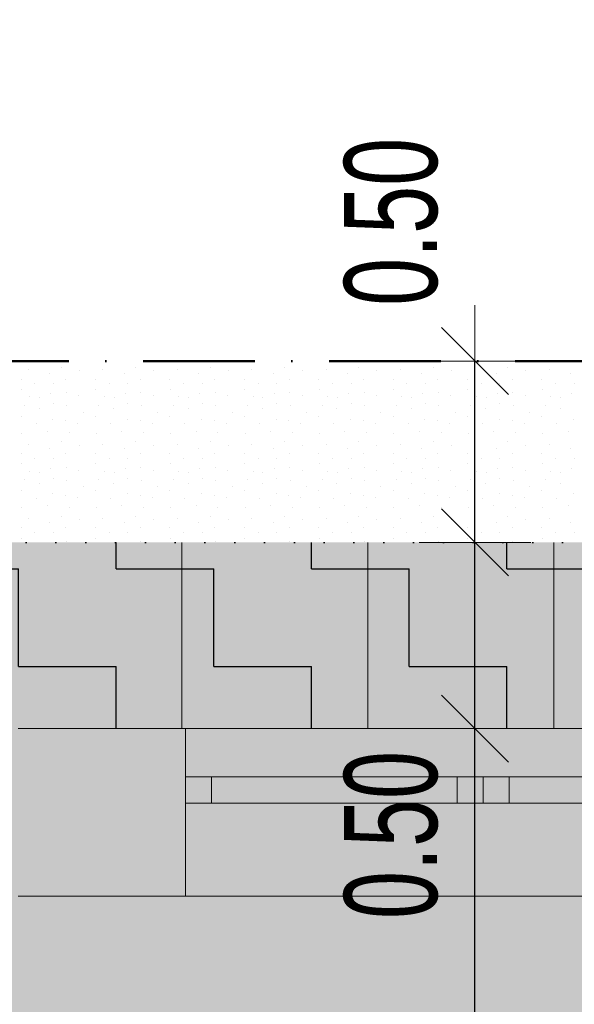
# Model space of a CAD drawing. Header units: millimetres. Extents: x -211955 to 157391, y -241491 to 94238.
# Tile 127 of 138: x 20216 to 21707, y -46320 to -43675. Entities that reach past the tile are written whole.
import ezdxf

# ---------------------------------------------------------------- set-up
doc = ezdxf.new("R2010")
doc.units = ezdxf.units.MM
doc.header["$PDMODE"] = 65
doc.linetypes.add('Cerchovana_1', pattern=[500, 300, -100, 0, -100])
doc.linetypes.add('Teckovana 0.5x_2', pattern=[80, 0, -80])
for name, color, linetype, lineweight in [('XR$2$PŮDORYS 1.NP - STÁVAJÍCÍ_1', 7, 'Continuous', 25), ('XR$3$SITUACE - BOURÁNÍ_1', 7, 'Continuous', 25), ('XR$4$SITUACE - BOURÁNÍ - KOTY_1', 7, 'Continuous', 25)]:
    doc.layers.add(name, color=color, linetype=linetype, lineweight=lineweight)
doc.styles.add('ARIALNARROW', font='ARIALN.TTF')
doc.dimstyles.new('DIMSTYLE_4', dxfattribs={"dimtxt": 250, "dimasz": 300, "dimexe": 0, "dimexo": 0, "dimgap": 125, "dimtad": 2, "dimlfac": 0.001, "dimrnd": 0.05, "dimzin": 4, "dimdsep": 46, "dimtxsty": 'ARIALNARROW', "dimblk1": 'ALL_ML_STRICH', "dimblk2": 'ALL_ML_STRICH', "dimsah": 1, "dimcen": 0, "dimclrd": 6, "dimclre": 6, "dimclrt": 6, "dimadec": 0, "dimazin": 0, "dimtfac": 1, "dimtdec": 0, "dimtix": 1, "dimtmove": 2, "dimatfit": 3, "dimfxl": 0, "dimtzin": 0, "dimlwd": 0, "dimlwe": 18, "dimarcsym": 0})
doc.dimstyles.new('DIMSTYLE_5', dxfattribs={"dimtxt": 250, "dimasz": 300, "dimexe": 0, "dimexo": 0, "dimgap": 125, "dimtad": 2, "dimlfac": 0.001, "dimrnd": 0.05, "dimzin": 4, "dimdsep": 46, "dimtxsty": 'ARIALNARROW', "dimblk1": 'ALL_ML_STRICH', "dimblk2": 'ALL_ML_STRICH', "dimsah": 1, "dimcen": 0, "dimclrd": 6, "dimclre": 6, "dimclrt": 6, "dimadec": 0, "dimazin": 0, "dimtfac": 1, "dimtdec": 0, "dimtix": 1, "dimtmove": 2, "dimatfit": 3, "dimfxl": 0, "dimtvp": 1.2, "dimtzin": 0, "dimlwd": 0, "dimlwe": 18, "dimarcsym": 0})

# ---------------------------------------------------------------- blocks, each defined once
blk = doc.blocks.new('VZOR_0')
at = {"layer": 'XR$3$SITUACE - BOURÁNÍ_1', "color": 204, "linetype": 'Continuous', "lineweight": 13}
for p, q in [((20239.6, -44615.6), (20239.6, -44615.6)), ((20328, -44608.4), (20328, -44608.4)), ((20376.2, -44617.2), (20376.2, -44617.2)), ((20439.6, -44615.6), (20439.6, -44615.6)), ((20528, -44608.4), (20528, -44608.4)), ((20576.2, -44617.2), (20576.2, -44617.2)), ((20639.6, -44615.6), (20639.6, -44615.6)), ((20728, -44608.4), (20728, -44608.4)), ((20776.2, -44617.2), (20776.2, -44617.2)), ((20839.6, -44615.6), (20839.6, -44615.6)), ((20928, -44608.4), (20928, -44608.4)), ((20976.2, -44617.2), (20976.2, -44617.2)), ((21039.6, -44615.6), (21039.6, -44615.6)), ((21128, -44608.4), (21128, -44608.4)), ((21176.2, -44617.2), (21176.2, -44617.2)), ((21239.6, -44615.6), (21239.6, -44615.6)), ((21328, -44608.4), (21328, -44608.4)), ((21376.2, -44617.2), (21376.2, -44617.2)), ((21439.6, -44615.6), (21439.6, -44615.6)), ((21528, -44608.4), (21528, -44608.4)), ((21576.2, -44617.2), (21576.2, -44617.2)), ((21639.6, -44615.6), (21639.6, -44615.6)), ((20220, -44640), (20220, -44640)), ((20297.4, -44625.8), (20297.4, -44625.8)), ((20340, -44640), (20340, -44640)), ((20420, -44640), (20420, -44640)), ((20497.4, -44625.8), (20497.4, -44625.8)), ((20540, -44640), (20540, -44640)), ((20620, -44640), (20620, -44640)), ((20697.4, -44625.8), (20697.4, -44625.8)), ((20740, -44640), (20740, -44640)), ((20820, -44640), (20820, -44640)), ((20897.4, -44625.8), (20897.4, -44625.8)), ((20940, -44640), (20940, -44640)), ((21020, -44640), (21020, -44640)), ((21097.4, -44625.8), (21097.4, -44625.8)), ((21140, -44640), (21140, -44640)), ((21220, -44640), (21220, -44640)), ((21297.4, -44625.8), (21297.4, -44625.8)), ((21340, -44640), (21340, -44640)), ((21420, -44640), (21420, -44640)), ((21497.4, -44625.8), (21497.4, -44625.8)), ((21540, -44640), (21540, -44640)), ((21620, -44640), (21620, -44640)), ((21697.4, -44625.8), (21697.4, -44625.8)), ((20220.6, -44668), (20220.6, -44668)), ((20256.8, -44652.4), (20256.8, -44652.4)), ((20306.8, -44653), (20306.8, -44653)), ((20420.6, -44668), (20420.6, -44668)), ((20456.8, -44652.4), (20456.8, -44652.4)), ((20506.8, -44653), (20506.8, -44653)), ((20620.6, -44668), (20620.6, -44668)), ((20656.8, -44652.4), (20656.8, -44652.4)), ((20706.8, -44653), (20706.8, -44653)), ((20820.6, -44668), (20820.6, -44668)), ((20856.8, -44652.4), (20856.8, -44652.4)), ((20906.8, -44653), (20906.8, -44653)), ((21020.6, -44668), (21020.6, -44668)), ((21056.8, -44652.4), (21056.8, -44652.4)), ((21106.8, -44653), (21106.8, -44653)), ((21220.6, -44668), (21220.6, -44668)), ((21256.8, -44652.4), (21256.8, -44652.4)), ((21306.8, -44653), (21306.8, -44653)), ((21420.6, -44668), (21420.6, -44668)), ((21456.8, -44652.4), (21456.8, -44652.4)), ((21506.8, -44653), (21506.8, -44653)), ((21620.6, -44668), (21620.6, -44668)), ((21656.8, -44652.4), (21656.8, -44652.4)), ((21706.8, -44653), (21706.8, -44653)), ((20243.4, -44687.8), (20243.4, -44687.8)), ((20269.8, -44690), (20269.8, -44690)), ((20300, -44680), (20300, -44680)), ((20341.8, -44676.4), (20341.8, -44676.4)), ((20375.4, -44684.6), (20375.4, -44684.6)), ((20443.4, -44687.8), (20443.4, -44687.8)), ((20469.8, -44690), (20469.8, -44690)), ((20500, -44680), (20500, -44680)), ((20541.8, -44676.4), (20541.8, -44676.4)), ((20575.4, -44684.6), (20575.4, -44684.6)), ((20643.4, -44687.8), (20643.4, -44687.8)), ((20669.8, -44690), (20669.8, -44690)), ((20700, -44680), (20700, -44680)), ((20741.8, -44676.4), (20741.8, -44676.4)), ((20775.4, -44684.6), (20775.4, -44684.6)), ((20843.4, -44687.8), (20843.4, -44687.8)), ((20869.8, -44690), (20869.8, -44690)), ((20900, -44680), (20900, -44680)), ((20941.8, -44676.4), (20941.8, -44676.4)), ((20975.4, -44684.6), (20975.4, -44684.6)), ((21043.4, -44687.8), (21043.4, -44687.8)), ((21069.8, -44690), (21069.8, -44690)), ((21100, -44680), (21100, -44680)), ((21141.8, -44676.4), (21141.8, -44676.4)), ((21175.4, -44684.6), (21175.4, -44684.6)), ((21243.4, -44687.8), (21243.4, -44687.8)), ((21269.8, -44690), (21269.8, -44690)), ((21300, -44680), (21300, -44680)), ((21341.8, -44676.4), (21341.8, -44676.4)), ((21375.4, -44684.6), (21375.4, -44684.6)), ((21443.4, -44687.8), (21443.4, -44687.8)), ((21469.8, -44690), (21469.8, -44690)), ((21500, -44680), (21500, -44680)), ((21541.8, -44676.4), (21541.8, -44676.4)), ((21575.4, -44684.6), (21575.4, -44684.6)), ((21643.4, -44687.8), (21643.4, -44687.8)), ((21669.8, -44690), (21669.8, -44690)), ((21700, -44680), (21700, -44680)), ((20228.8, -44710.4), (20228.8, -44710.4)), ((20268.8, -44719.8), (20268.8, -44719.8)), ((20307, -44707), (20307, -44707)), ((20342.8, -44711.8), (20342.8, -44711.8)), ((20428.8, -44710.4), (20428.8, -44710.4)), ((20468.8, -44719.8), (20468.8, -44719.8)), ((20507, -44707), (20507, -44707)), ((20542.8, -44711.8), (20542.8, -44711.8)), ((20628.8, -44710.4), (20628.8, -44710.4)), ((20668.8, -44719.8), (20668.8, -44719.8)), ((20707, -44707), (20707, -44707)), ((20742.8, -44711.8), (20742.8, -44711.8)), ((20828.8, -44710.4), (20828.8, -44710.4)), ((20868.8, -44719.8), (20868.8, -44719.8)), ((20907, -44707), (20907, -44707)), ((20942.8, -44711.8), (20942.8, -44711.8)), ((21028.8, -44710.4), (21028.8, -44710.4)), ((21068.8, -44719.8), (21068.8, -44719.8)), ((21107, -44707), (21107, -44707)), ((21142.8, -44711.8), (21142.8, -44711.8)), ((21228.8, -44710.4), (21228.8, -44710.4)), ((21268.8, -44719.8), (21268.8, -44719.8)), ((21307, -44707), (21307, -44707)), ((21342.8, -44711.8), (21342.8, -44711.8)), ((21428.8, -44710.4), (21428.8, -44710.4)), ((21468.8, -44719.8), (21468.8, -44719.8)), ((21507, -44707), (21507, -44707)), ((21542.8, -44711.8), (21542.8, -44711.8)), ((21628.8, -44710.4), (21628.8, -44710.4)), ((21668.8, -44719.8), (21668.8, -44719.8)), ((20220, -44740), (20220, -44740)), ((20305.4, -44748.4), (20305.4, -44748.4)), ((20339.8, -44751.8), (20339.8, -44751.8)), ((20387, -44729.6), (20387, -44729.6)), ((20420, -44740), (20420, -44740)), ((20505.4, -44748.4), (20505.4, -44748.4)), ((20539.8, -44751.8), (20539.8, -44751.8)), ((20587, -44729.6), (20587, -44729.6)), ((20620, -44740), (20620, -44740)), ((20705.4, -44748.4), (20705.4, -44748.4)), ((20739.8, -44751.8), (20739.8, -44751.8)), ((20787, -44729.6), (20787, -44729.6)), ((20820, -44740), (20820, -44740)), ((20905.4, -44748.4), (20905.4, -44748.4)), ((20939.8, -44751.8), (20939.8, -44751.8)), ((20987, -44729.6), (20987, -44729.6)), ((21020, -44740), (21020, -44740)), ((21105.4, -44748.4), (21105.4, -44748.4)), ((21139.8, -44751.8), (21139.8, -44751.8)), ((21187, -44729.6), (21187, -44729.6)), ((21220, -44740), (21220, -44740)), ((21305.4, -44748.4), (21305.4, -44748.4)), ((21339.8, -44751.8), (21339.8, -44751.8)), ((21387, -44729.6), (21387, -44729.6)), ((21420, -44740), (21420, -44740)), ((21505.4, -44748.4), (21505.4, -44748.4)), ((21539.8, -44751.8), (21539.8, -44751.8)), ((21587, -44729.6), (21587, -44729.6)), ((21620, -44740), (21620, -44740)), ((21705.4, -44748.4), (21705.4, -44748.4)), ((20260, -44760), (20260, -44760)), ((20372, -44758.6), (20372, -44758.6)), ((20460, -44760), (20460, -44760)), ((20572, -44758.6), (20572, -44758.6)), ((20660, -44760), (20660, -44760)), ((20772, -44758.6), (20772, -44758.6)), ((20860, -44760), (20860, -44760)), ((20972, -44758.6), (20972, -44758.6)), ((21060, -44760), (21060, -44760)), ((21172, -44758.6), (21172, -44758.6)), ((21260, -44760), (21260, -44760)), ((21372, -44758.6), (21372, -44758.6)), ((21460, -44760), (21460, -44760)), ((21572, -44758.6), (21572, -44758.6)), ((21660, -44760), (21660, -44760)), ((20221.8, -44786), (20221.8, -44786)), ((20290.2, -44780.8), (20290.2, -44780.8)), ((20348.8, -44784.8), (20348.8, -44784.8)), ((20421.8, -44786), (20421.8, -44786)), ((20490.2, -44780.8), (20490.2, -44780.8)), ((20548.8, -44784.8), (20548.8, -44784.8)), ((20621.8, -44786), (20621.8, -44786)), ((20690.2, -44780.8), (20690.2, -44780.8)), ((20748.8, -44784.8), (20748.8, -44784.8)), ((20821.8, -44786), (20821.8, -44786)), ((20890.2, -44780.8), (20890.2, -44780.8)), ((20948.8, -44784.8), (20948.8, -44784.8)), ((21021.8, -44786), (21021.8, -44786)), ((21090.2, -44780.8), (21090.2, -44780.8)), ((21148.8, -44784.8), (21148.8, -44784.8)), ((21221.8, -44786), (21221.8, -44786)), ((21290.2, -44780.8), (21290.2, -44780.8)), ((21348.8, -44784.8), (21348.8, -44784.8)), ((21421.8, -44786), (21421.8, -44786)), ((21490.2, -44780.8), (21490.2, -44780.8)), ((21548.8, -44784.8), (21548.8, -44784.8)), ((21621.8, -44786), (21621.8, -44786)), ((21690.2, -44780.8), (21690.2, -44780.8)), ((20239.6, -44815.6), (20239.6, -44815.6)), ((20297.4, -44825.8), (20297.4, -44825.8)), ((20328, -44808.4), (20328, -44808.4)), ((20376.2, -44817.2), (20376.2, -44817.2)), ((20439.6, -44815.6), (20439.6, -44815.6)), ((20497.4, -44825.8), (20497.4, -44825.8)), ((20528, -44808.4), (20528, -44808.4)), ((20576.2, -44817.2), (20576.2, -44817.2)), ((20639.6, -44815.6), (20639.6, -44815.6)), ((20697.4, -44825.8), (20697.4, -44825.8)), ((20728, -44808.4), (20728, -44808.4)), ((20776.2, -44817.2), (20776.2, -44817.2)), ((20839.6, -44815.6), (20839.6, -44815.6)), ((20897.4, -44825.8), (20897.4, -44825.8)), ((20928, -44808.4), (20928, -44808.4)), ((20976.2, -44817.2), (20976.2, -44817.2)), ((21039.6, -44815.6), (21039.6, -44815.6)), ((21097.4, -44825.8), (21097.4, -44825.8)), ((21128, -44808.4), (21128, -44808.4)), ((21176.2, -44817.2), (21176.2, -44817.2)), ((21239.6, -44815.6), (21239.6, -44815.6)), ((21297.4, -44825.8), (21297.4, -44825.8)), ((21328, -44808.4), (21328, -44808.4)), ((21376.2, -44817.2), (21376.2, -44817.2)), ((21439.6, -44815.6), (21439.6, -44815.6)), ((21497.4, -44825.8), (21497.4, -44825.8)), ((21528, -44808.4), (21528, -44808.4)), ((21576.2, -44817.2), (21576.2, -44817.2)), ((21639.6, -44815.6), (21639.6, -44815.6)), ((21697.4, -44825.8), (21697.4, -44825.8)), ((20220, -44840), (20220, -44840)), ((20256.8, -44852.4), (20256.8, -44852.4)), ((20306.8, -44853), (20306.8, -44853)), ((20340, -44840), (20340, -44840)), ((20420, -44840), (20420, -44840)), ((20456.8, -44852.4), (20456.8, -44852.4)), ((20506.8, -44853), (20506.8, -44853)), ((20540, -44840), (20540, -44840)), ((20620, -44840), (20620, -44840)), ((20656.8, -44852.4), (20656.8, -44852.4)), ((20706.8, -44853), (20706.8, -44853)), ((20740, -44840), (20740, -44840)), ((20820, -44840), (20820, -44840)), ((20856.8, -44852.4), (20856.8, -44852.4)), ((20906.8, -44853), (20906.8, -44853)), ((20940, -44840), (20940, -44840)), ((21020, -44840), (21020, -44840)), ((21056.8, -44852.4), (21056.8, -44852.4)), ((21106.8, -44853), (21106.8, -44853)), ((21140, -44840), (21140, -44840)), ((21220, -44840), (21220, -44840)), ((21256.8, -44852.4), (21256.8, -44852.4)), ((21306.8, -44853), (21306.8, -44853)), ((21340, -44840), (21340, -44840)), ((21420, -44840), (21420, -44840)), ((21456.8, -44852.4), (21456.8, -44852.4)), ((21506.8, -44853), (21506.8, -44853)), ((21540, -44840), (21540, -44840)), ((21620, -44840), (21620, -44840)), ((21656.8, -44852.4), (21656.8, -44852.4)), ((21706.8, -44853), (21706.8, -44853)), ((20220.6, -44868), (20220.6, -44868)), ((20300, -44880), (20300, -44880)), ((20341.8, -44876.4), (20341.8, -44876.4)), ((20375.4, -44884.6), (20375.4, -44884.6)), ((20420.6, -44868), (20420.6, -44868)), ((20500, -44880), (20500, -44880)), ((20541.8, -44876.4), (20541.8, -44876.4)), ((20575.4, -44884.6), (20575.4, -44884.6)), ((20620.6, -44868), (20620.6, -44868)), ((20700, -44880), (20700, -44880)), ((20741.8, -44876.4), (20741.8, -44876.4)), ((20775.4, -44884.6), (20775.4, -44884.6)), ((20820.6, -44868), (20820.6, -44868)), ((20900, -44880), (20900, -44880)), ((20941.8, -44876.4), (20941.8, -44876.4)), ((20975.4, -44884.6), (20975.4, -44884.6)), ((21020.6, -44868), (21020.6, -44868)), ((21100, -44880), (21100, -44880)), ((21141.8, -44876.4), (21141.8, -44876.4)), ((21175.4, -44884.6), (21175.4, -44884.6)), ((21220.6, -44868), (21220.6, -44868)), ((21300, -44880), (21300, -44880)), ((21341.8, -44876.4), (21341.8, -44876.4)), ((21375.4, -44884.6), (21375.4, -44884.6)), ((21420.6, -44868), (21420.6, -44868)), ((21500, -44880), (21500, -44880)), ((21541.8, -44876.4), (21541.8, -44876.4)), ((21575.4, -44884.6), (21575.4, -44884.6)), ((21620.6, -44868), (21620.6, -44868)), ((21700, -44880), (21700, -44880)), ((20228.8, -44910.4), (20228.8, -44910.4)), ((20243.4, -44887.8), (20243.4, -44887.8)), ((20269.8, -44890), (20269.8, -44890)), ((20307, -44907), (20307, -44907)), ((20428.8, -44910.4), (20428.8, -44910.4)), ((20443.4, -44887.8), (20443.4, -44887.8)), ((20469.8, -44890), (20469.8, -44890)), ((20507, -44907), (20507, -44907)), ((20628.8, -44910.4), (20628.8, -44910.4)), ((20643.4, -44887.8), (20643.4, -44887.8)), ((20669.8, -44890), (20669.8, -44890)), ((20707, -44907), (20707, -44907)), ((20828.8, -44910.4), (20828.8, -44910.4)), ((20843.4, -44887.8), (20843.4, -44887.8)), ((20869.8, -44890), (20869.8, -44890)), ((20907, -44907), (20907, -44907)), ((21028.8, -44910.4), (21028.8, -44910.4)), ((21043.4, -44887.8), (21043.4, -44887.8)), ((21069.8, -44890), (21069.8, -44890)), ((21107, -44907), (21107, -44907)), ((21228.8, -44910.4), (21228.8, -44910.4)), ((21243.4, -44887.8), (21243.4, -44887.8)), ((21269.8, -44890), (21269.8, -44890)), ((21307, -44907), (21307, -44907)), ((21428.8, -44910.4), (21428.8, -44910.4)), ((21443.4, -44887.8), (21443.4, -44887.8)), ((21469.8, -44890), (21469.8, -44890)), ((21507, -44907), (21507, -44907)), ((21628.8, -44910.4), (21628.8, -44910.4)), ((21643.4, -44887.8), (21643.4, -44887.8)), ((21669.8, -44890), (21669.8, -44890)), ((20268.8, -44919.8), (20268.8, -44919.8)), ((20342.8, -44911.8), (20342.8, -44911.8)), ((20387, -44929.6), (20387, -44929.6)), ((20468.8, -44919.8), (20468.8, -44919.8)), ((20542.8, -44911.8), (20542.8, -44911.8)), ((20587, -44929.6), (20587, -44929.6)), ((20668.8, -44919.8), (20668.8, -44919.8)), ((20742.8, -44911.8), (20742.8, -44911.8)), ((20787, -44929.6), (20787, -44929.6)), ((20868.8, -44919.8), (20868.8, -44919.8)), ((20942.8, -44911.8), (20942.8, -44911.8)), ((20987, -44929.6), (20987, -44929.6)), ((21068.8, -44919.8), (21068.8, -44919.8)), ((21142.8, -44911.8), (21142.8, -44911.8)), ((21187, -44929.6), (21187, -44929.6)), ((21268.8, -44919.8), (21268.8, -44919.8)), ((21342.8, -44911.8), (21342.8, -44911.8)), ((21387, -44929.6), (21387, -44929.6)), ((21468.8, -44919.8), (21468.8, -44919.8)), ((21542.8, -44911.8), (21542.8, -44911.8)), ((21587, -44929.6), (21587, -44929.6)), ((21668.8, -44919.8), (21668.8, -44919.8)), ((20220, -44940), (20220, -44940)), ((20260, -44960), (20260, -44960)), ((20305.4, -44948.4), (20305.4, -44948.4)), ((20339.8, -44951.8), (20339.8, -44951.8)), ((20372, -44958.6), (20372, -44958.6)), ((20420, -44940), (20420, -44940)), ((20460, -44960), (20460, -44960)), ((20505.4, -44948.4), (20505.4, -44948.4)), ((20539.8, -44951.8), (20539.8, -44951.8)), ((20572, -44958.6), (20572, -44958.6)), ((20620, -44940), (20620, -44940)), ((20660, -44960), (20660, -44960)), ((20705.4, -44948.4), (20705.4, -44948.4)), ((20739.8, -44951.8), (20739.8, -44951.8)), ((20772, -44958.6), (20772, -44958.6)), ((20820, -44940), (20820, -44940)), ((20860, -44960), (20860, -44960)), ((20905.4, -44948.4), (20905.4, -44948.4)), ((20939.8, -44951.8), (20939.8, -44951.8)), ((20972, -44958.6), (20972, -44958.6)), ((21020, -44940), (21020, -44940)), ((21060, -44960), (21060, -44960)), ((21105.4, -44948.4), (21105.4, -44948.4)), ((21139.8, -44951.8), (21139.8, -44951.8)), ((21172, -44958.6), (21172, -44958.6)), ((21220, -44940), (21220, -44940)), ((21260, -44960), (21260, -44960)), ((21305.4, -44948.4), (21305.4, -44948.4)), ((21339.8, -44951.8), (21339.8, -44951.8)), ((21372, -44958.6), (21372, -44958.6)), ((21420, -44940), (21420, -44940)), ((21460, -44960), (21460, -44960)), ((21505.4, -44948.4), (21505.4, -44948.4)), ((21539.8, -44951.8), (21539.8, -44951.8)), ((21572, -44958.6), (21572, -44958.6)), ((21620, -44940), (21620, -44940)), ((21660, -44960), (21660, -44960)), ((21705.4, -44948.4), (21705.4, -44948.4)), ((20221.8, -44986), (20221.8, -44986)), ((20290.2, -44980.8), (20290.2, -44980.8)), ((20348.8, -44984.8), (20348.8, -44984.8)), ((20421.8, -44986), (20421.8, -44986)), ((20490.2, -44980.8), (20490.2, -44980.8)), ((20548.8, -44984.8), (20548.8, -44984.8)), ((20621.8, -44986), (20621.8, -44986)), ((20690.2, -44980.8), (20690.2, -44980.8)), ((20748.8, -44984.8), (20748.8, -44984.8)), ((20821.8, -44986), (20821.8, -44986)), ((20890.2, -44980.8), (20890.2, -44980.8)), ((20948.8, -44984.8), (20948.8, -44984.8)), ((21021.8, -44986), (21021.8, -44986)), ((21090.2, -44980.8), (21090.2, -44980.8)), ((21148.8, -44984.8), (21148.8, -44984.8)), ((21221.8, -44986), (21221.8, -44986)), ((21290.2, -44980.8), (21290.2, -44980.8)), ((21348.8, -44984.8), (21348.8, -44984.8)), ((21421.8, -44986), (21421.8, -44986)), ((21490.2, -44980.8), (21490.2, -44980.8)), ((21548.8, -44984.8), (21548.8, -44984.8)), ((21621.8, -44986), (21621.8, -44986)), ((21690.2, -44980.8), (21690.2, -44980.8)), ((20239.6, -45015.6), (20239.6, -45015.6)), ((20328, -45008.4), (20328, -45008.4)), ((20376.2, -45017.2), (20376.2, -45017.2)), ((20439.6, -45015.6), (20439.6, -45015.6)), ((20528, -45008.4), (20528, -45008.4)), ((20576.2, -45017.2), (20576.2, -45017.2)), ((20639.6, -45015.6), (20639.6, -45015.6)), ((20728, -45008.4), (20728, -45008.4)), ((20776.2, -45017.2), (20776.2, -45017.2)), ((20839.6, -45015.6), (20839.6, -45015.6)), ((20928, -45008.4), (20928, -45008.4)), ((20976.2, -45017.2), (20976.2, -45017.2)), ((21039.6, -45015.6), (21039.6, -45015.6)), ((21128, -45008.4), (21128, -45008.4)), ((21176.2, -45017.2), (21176.2, -45017.2)), ((21239.6, -45015.6), (21239.6, -45015.6)), ((21328, -45008.4), (21328, -45008.4)), ((21376.2, -45017.2), (21376.2, -45017.2)), ((21439.6, -45015.6), (21439.6, -45015.6)), ((21528, -45008.4), (21528, -45008.4)), ((21576.2, -45017.2), (21576.2, -45017.2)), ((21639.6, -45015.6), (21639.6, -45015.6)), ((20220, -45040), (20220, -45040)), ((20297.4, -45025.8), (20297.4, -45025.8)), ((20340, -45040), (20340, -45040)), ((20420, -45040), (20420, -45040)), ((20497.4, -45025.8), (20497.4, -45025.8)), ((20540, -45040), (20540, -45040)), ((20620, -45040), (20620, -45040)), ((20697.4, -45025.8), (20697.4, -45025.8)), ((20740, -45040), (20740, -45040)), ((20820, -45040), (20820, -45040)), ((20897.4, -45025.8), (20897.4, -45025.8)), ((20940, -45040), (20940, -45040)), ((21020, -45040), (21020, -45040)), ((21097.4, -45025.8), (21097.4, -45025.8)), ((21140, -45040), (21140, -45040)), ((21220, -45040), (21220, -45040)), ((21297.4, -45025.8), (21297.4, -45025.8)), ((21340, -45040), (21340, -45040)), ((21420, -45040), (21420, -45040)), ((21497.4, -45025.8), (21497.4, -45025.8)), ((21540, -45040), (21540, -45040)), ((21620, -45040), (21620, -45040)), ((21697.4, -45025.8), (21697.4, -45025.8)), ((20220.6, -45068), (20220.6, -45068)), ((20256.8, -45052.4), (20256.8, -45052.4)), ((20306.8, -45053), (20306.8, -45053)), ((20420.6, -45068), (20420.6, -45068)), ((20456.8, -45052.4), (20456.8, -45052.4)), ((20506.8, -45053), (20506.8, -45053)), ((20620.6, -45068), (20620.6, -45068)), ((20656.8, -45052.4), (20656.8, -45052.4)), ((20706.8, -45053), (20706.8, -45053)), ((20820.6, -45068), (20820.6, -45068)), ((20856.8, -45052.4), (20856.8, -45052.4)), ((20906.8, -45053), (20906.8, -45053)), ((21020.6, -45068), (21020.6, -45068)), ((21056.8, -45052.4), (21056.8, -45052.4)), ((21106.8, -45053), (21106.8, -45053)), ((21220.6, -45068), (21220.6, -45068)), ((21256.8, -45052.4), (21256.8, -45052.4)), ((21306.8, -45053), (21306.8, -45053)), ((21420.6, -45068), (21420.6, -45068)), ((21456.8, -45052.4), (21456.8, -45052.4)), ((21506.8, -45053), (21506.8, -45053)), ((21620.6, -45068), (21620.6, -45068)), ((21656.8, -45052.4), (21656.8, -45052.4)), ((21706.8, -45053), (21706.8, -45053)), ((20341.8, -45076.4), (20341.8, -45076.4)), ((20541.8, -45076.4), (20541.8, -45076.4)), ((20741.8, -45076.4), (20741.8, -45076.4)), ((20941.8, -45076.4), (20941.8, -45076.4)), ((21141.8, -45076.4), (21141.8, -45076.4)), ((21341.8, -45076.4), (21341.8, -45076.4)), ((21541.8, -45076.4), (21541.8, -45076.4))]:
    blk.add_line(p, q, dxfattribs=at)
blk = doc.blocks.new('ALL_ML_STRICH')
at = {"color": 0, "linetype": 'ByBlock', "lineweight": -2}
for p, q in [((0, -0.5), (0, 0.5)), ((-0.3, -0.3), (0.3, 0.3)), ((-1, 0), (0.5, 0))]:
    blk.add_line(p, q, dxfattribs=at)
blk = doc.blocks.new('*D27')
at = {"layer": 'DEFPOINTS', "color": 6, "linetype": 'Continuous', "lineweight": 18}
for p in [(17287.9, -40830.5), (17287.9, -44268.6), (23652, -45578.9)]:
    blk.add_point(p, dxfattribs=at)
at = {"layer": 'XR$4$SITUACE - BOURÁNÍ - KOTY_1', "color": 6, "linetype": 'Continuous', "lineweight": -2}
for p, q in [((17287.9, -42284.5), (17287.9, -40830.5)), ((17287.9, -40830.5), (23652, -40830.5)), ((23652, -43952.4), (23652, -40830.5))]:
    blk.add_line(p, q, dxfattribs=at)
at = {"layer": 'XR$4$SITUACE - BOURÁNÍ - KOTY_1', "color": 6, "linetype": 'Continuous', "lineweight": 18, "xscale": 300, "yscale": 300, "zscale": 300, "rotation": 180}
blk.add_blockref('ALL_ML_STRICH', (17287.9, -40830.5), dxfattribs=at)
at = {"layer": 'XR$4$SITUACE - BOURÁNÍ - KOTY_1', "color": 6, "linetype": 'Continuous', "lineweight": 18, "xscale": 300, "yscale": 300, "zscale": 300}
blk.add_blockref('ALL_ML_STRICH', (23652, -40830.5), dxfattribs=at)
at = {"layer": 'XR$4$SITUACE - BOURÁNÍ - KOTY_1', "color": 6, "linetype": 'Continuous', "lineweight": 18, "insert": (20514, -40605.5), "char_height": 250, "width": 811.429, "attachment_point": 5, "style": 'ARIALNARROW'}
blk.add_mtext('\\W0.81;\\A1;{6.35}', dxfattribs=at)
blk = doc.blocks.new('*D39')
at = {"layer": 'DEFPOINTS', "color": 6, "linetype": 'Continuous', "lineweight": 18}
for p in [(23652, -45578.9), (21439.8, -57703.9), (23652, -57703.9)]:
    blk.add_point(p, dxfattribs=at)
at = {"layer": 'XR$4$SITUACE - BOURÁNÍ - KOTY_1', "color": 6, "linetype": 'Continuous', "lineweight": -2}
for p, q in [((21439.8, -45578.9), (21439.8, -45578.9)), ((21439.8, -57703.9), (21439.8, -45578.9)), ((21439.8, -57703.9), (21439.8, -57703.9))]:
    blk.add_line(p, q, dxfattribs=at)
at = {"layer": 'XR$4$SITUACE - BOURÁNÍ - KOTY_1', "color": 6, "linetype": 'Continuous', "lineweight": 18, "xscale": 300, "yscale": 300, "zscale": 300}
for p, rotation in [((21439.8, -45578.9), 90), ((21439.8, -57703.9), 270)]:
    blk.add_blockref('ALL_ML_STRICH', p, dxfattribs=dict(at, rotation=rotation))
at = {"layer": 'XR$4$SITUACE - BOURÁNÍ - KOTY_1', "color": 6, "linetype": 'Continuous', "lineweight": 18, "insert": (21214.8, -51606.4), "char_height": 250, "width": 1014.286, "attachment_point": 5, "rotation": 90, "style": 'ARIALNARROW'}
blk.add_mtext('\\W0.81;\\A1;{12.15}', dxfattribs=at)
blk = doc.blocks.new('*D40')
at = {"layer": 'DEFPOINTS', "color": 6, "linetype": 'Continuous', "lineweight": 18}
for p in [(24152, -45078.9), (21439.8, -45578.9), (23652, -45578.9)]:
    blk.add_point(p, dxfattribs=at)
at = {"layer": 'XR$4$SITUACE - BOURÁNÍ - KOTY_1', "color": 6, "linetype": 'Continuous', "lineweight": -2}
for p, q in [((21439.8, -45078.9), (21439.8, -45078.9)), ((21439.8, -45578.9), (21439.8, -45078.9)), ((21439.8, -45578.9), (21439.8, -45578.9))]:
    blk.add_line(p, q, dxfattribs=at)
at = {"layer": 'XR$4$SITUACE - BOURÁNÍ - KOTY_1', "color": 6, "linetype": 'Continuous', "lineweight": 18, "xscale": 300, "yscale": 300, "zscale": 300}
for p, rotation in [((21439.8, -45078.9), 90), ((21439.8, -45578.9), 270)]:
    blk.add_blockref('ALL_ML_STRICH', p, dxfattribs=dict(at, rotation=rotation))
at = {"layer": 'XR$4$SITUACE - BOURÁNÍ - KOTY_1', "color": 6, "linetype": 'Continuous', "lineweight": 18, "insert": (21214.8, -45864.9), "char_height": 250, "width": 811.429, "attachment_point": 5, "rotation": 90, "style": 'ARIALNARROW'}
blk.add_mtext('\\W0.81;\\A1;{0.50}', dxfattribs=at)
blk = doc.blocks.new('*D41')
at = {"layer": 'DEFPOINTS', "color": 6, "linetype": 'Continuous', "lineweight": 18}
for p in [(24487.2, -44591.7), (21439.8, -45078.9), (24152, -45078.9)]:
    blk.add_point(p, dxfattribs=at)
at = {"layer": 'XR$4$SITUACE - BOURÁNÍ - KOTY_1', "color": 6, "linetype": 'Continuous', "lineweight": -2}
for p, q in [((21439.8, -44591.7), (21439.8, -44591.7)), ((21439.8, -45078.9), (21439.8, -44591.7)), ((21439.8, -45078.9), (21439.8, -45078.9))]:
    blk.add_line(p, q, dxfattribs=at)
at = {"layer": 'XR$4$SITUACE - BOURÁNÍ - KOTY_1', "color": 6, "linetype": 'Continuous', "lineweight": 18, "xscale": 300, "yscale": 300, "zscale": 300}
for p, rotation in [((21439.8, -44591.7), 90), ((21439.8, -45078.9), 270)]:
    blk.add_blockref('ALL_ML_STRICH', p, dxfattribs=dict(at, rotation=rotation))
at = {"layer": 'XR$4$SITUACE - BOURÁNÍ - KOTY_1', "color": 6, "linetype": 'Continuous', "lineweight": 18, "insert": (21214.8, -44217.7), "char_height": 250, "width": 811.429, "attachment_point": 5, "rotation": 90, "style": 'ARIALNARROW'}
blk.add_mtext('\\W0.81;\\A1;{0.50}', dxfattribs=at)
blk = doc.blocks.new('*D76')
at = {"layer": 'DEFPOINTS', "color": 6, "linetype": 'Continuous', "lineweight": 18}
for p in [(23652, -45578.9), (17222, -47263.9), (17222, -48791.9)]:
    blk.add_point(p, dxfattribs=at)
at = {"layer": 'XR$4$SITUACE - BOURÁNÍ - KOTY_1', "color": 6, "linetype": 'Continuous', "lineweight": -2}
for p, q in [((17222, -48293.3), (17222, -48791.9)), ((23652, -48703.9), (23652, -48791.9)), ((17222, -48791.9), (23652, -48791.9))]:
    blk.add_line(p, q, dxfattribs=at)
at = {"layer": 'XR$4$SITUACE - BOURÁNÍ - KOTY_1', "color": 6, "linetype": 'Continuous', "lineweight": 18, "xscale": 300, "yscale": 300, "zscale": 300, "rotation": 180}
blk.add_blockref('ALL_ML_STRICH', (17222, -48791.9), dxfattribs=at)
at = {"layer": 'XR$4$SITUACE - BOURÁNÍ - KOTY_1', "color": 6, "linetype": 'Continuous', "lineweight": 18, "xscale": 300, "yscale": 300, "zscale": 300}
blk.add_blockref('ALL_ML_STRICH', (23652, -48791.9), dxfattribs=at)
at = {"layer": 'XR$4$SITUACE - BOURÁNÍ - KOTY_1', "color": 6, "linetype": 'Continuous', "lineweight": 18, "insert": (20481, -48566.9), "char_height": 250, "width": 811.429, "attachment_point": 5, "style": 'ARIALNARROW'}
blk.add_mtext('\\W0.81;\\A1;{6.45}', dxfattribs=at)

msp = doc.modelspace()

# ---------------------------------------------------------------- hatches: boundary and pattern name
at = {"layer": 'XR$2$PŮDORYS 1.NP - STÁVAJÍCÍ_1', "linetype": 'Continuous', "lineweight": 25}
msp.add_hatch(color=9, dxfattribs=at).paths.add_polyline_path([(-17892.983, -57703.892), (-1182.983, -57703.892), (-1182.983, -59773.892), (6922.017, -59773.892), (6922.017, -57703.892), (23652.017, -57703.892), (23652.017, -45578.892), (17222.017, -45578.892), (17222.017, -47263.892), (-11462.983, -47263.892), (-11462.983, -45578.892), (-17892.983, -45578.892)])
at = {"layer": 'XR$3$SITUACE - BOURÁNÍ_1', "linetype": 'Continuous', "lineweight": 25}
msp.add_hatch(color=254, dxfattribs=at).paths.add_polyline_path([(24152.017, -45078.892), (17288.044, -45078.892), (17288.119, -45578.892), (23652.017, -45578.892), (23652.017, -55978.892), (24152.017, -55978.892)], flags=0)
h = msp.add_hatch(dxfattribs=at)
h.set_pattern_fill('VZOR', scale=262.5, style=0, pattern_type=2)
h.set_pattern_definition([(0, (525, 525), (262.5, 262.5), [262.5, -262.5]), (90, (525, 525), (-262.5, 262.5), [262.5, -262.5])])
h.paths.add_polyline_path([(24152.017, -45078.892), (17288.044, -45078.892), (17288.119, -45578.892), (23652.017, -45578.892), (23652.017, -55978.892), (24152.017, -55978.892)], flags=0)

# ---------------------------------------------------------------- linework, layer by layer
at = {"layer": 'XR$2$PŮDORYS 1.NP - STÁVAJÍCÍ_1', "color": 7, "linetype": 'Teckovana 0.5x_2', "lineweight": 25}
msp.add_line((17269.793, -45078.892), (24152.017, -45078.892), dxfattribs=at)
at = {"layer": 'XR$2$PŮDORYS 1.NP - STÁVAJÍCÍ_1', "color": 8, "linetype": 'Continuous', "lineweight": 13}
for p, q in [((20652.017, -45578.892), (20652.017, -45078.892)), ((21152.017, -45578.892), (21152.017, -45078.892)), ((21652.017, -45578.892), (21652.017, -45078.892))]:
    msp.add_line(p, q, dxfattribs=at)
at = {"layer": 'XR$2$PŮDORYS 1.NP - STÁVAJÍCÍ_1', "color": 251, "linetype": 'Continuous', "lineweight": 13}
for p, q in [((20662.017, -45578.892), (20212.017, -45578.892)), ((20662.017, -46028.892), (20662.017, -45578.892)), ((20662.017, -45578.892), (23062.017, -45578.892)), ((20662.017, -45708.892), (23062.017, -45708.892)), ((20732.017, -45778.892), (20732.017, -45708.892)), ((21392.017, -45778.892), (21392.017, -45708.892)), ((21462.017, -45778.892), (21462.017, -45708.892)), ((21532.017, -45778.892), (21532.017, -45708.892)), ((20662.017, -45778.892), (23062.017, -45778.892)), ((20662.017, -46028.892), (20212.017, -46028.892)), ((20662.017, -46028.892), (23062.017, -46028.892))]:
    msp.add_line(p, q, dxfattribs=at)
at = {"layer": 'XR$3$SITUACE - BOURÁNÍ_1', "color": 204, "linetype": 'Cerchovana_1', "lineweight": 50}
msp.add_line((17047.151, -44591.677), (24487.151, -44591.677), dxfattribs=at)

# ---------------------------------------------------------------- block references
at = {"layer": 'XR$3$SITUACE - BOURÁNÍ_1', "color": 204, "linetype": 'Continuous', "lineweight": 13}
msp.add_blockref('VZOR_0', (0, 0), dxfattribs=at)

# ---------------------------------------------------------------- dimensions: what is measured, and where the dimension line sits
at = {"layer": 'XR$4$SITUACE - BOURÁNÍ - KOTY_1', "color": 6, "linetype": 'Continuous', "lineweight": 18}
for base, p1, p2, picture, middle in [((23652.017, -40830.484), (17287.921, -42284.477), (23652.017, -43952.426), '*D27', (20513.969, -40605.484)), ((23652.017, -48791.892), (17222.017, -48293.343), (23652.017, -48703.892), '*D76', (20481.017, -48566.892))]:
    dim = msp.add_linear_dim(base=base, p1=p1, p2=p2, dimstyle='DIMSTYLE_4', override={"dimpost": '<>', "dimclrd": 6, "dimclre": 6, "dimclrt": 6, "dimlwd": 0, "dimlwe": 18}, dxfattribs=at)
    dim.commit()
    dim.dimension.update_dxf_attribs({"geometry": picture, "text_midpoint": middle, "dimtype": 160})
for base, p1, p2, dimstyle, picture, middle in [((21439.755, -44591.677), (21439.755, -45078.892), (21439.755, -44591.677), 'DIMSTYLE_5', '*D41', (21214.755, -44217.677)), ((21439.755, -45078.892), (21439.755, -45578.892), (21439.755, -45078.892), 'DIMSTYLE_5', '*D40', (21214.755, -45864.892)), ((21439.754794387, -45578.891607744), (21439.754794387, -57703.891607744), (21439.754794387, -45578.891607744), 'DIMSTYLE_4', '*D39', (21214.754794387, -51606.391607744))]:
    dim = msp.add_linear_dim(base=base, p1=p1, p2=p2, angle=90, dimstyle=dimstyle, override={"dimpost": '<>', "dimclrd": 6, "dimclre": 6, "dimclrt": 6, "dimlwd": 0, "dimlwe": 18}, dxfattribs=at)
    dim.commit()
    dim.dimension.update_dxf_attribs({"geometry": picture, "text_midpoint": middle, "dimtype": 160})

doc.saveas('drawing.dxf')
